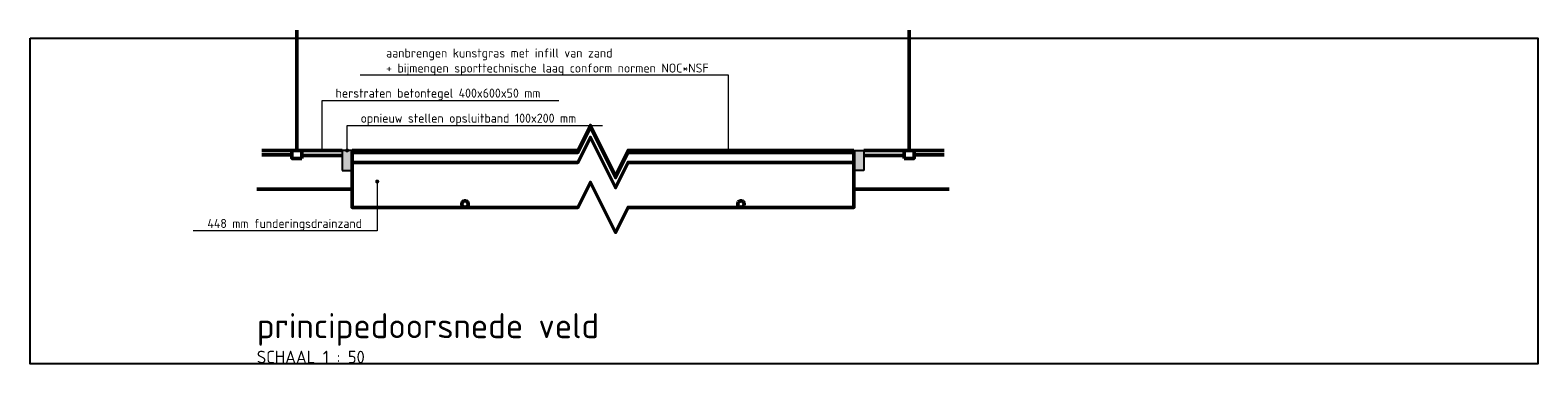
# Model space of a CAD drawing. Extents: x 102885 to 117860, y 477476 to 480770.
# Tile 2 of 7: x 103574.76 to 103589.78, y 477811.93 to 477815.26. Entities that reach past the tile are written whole.
import ezdxf
from ezdxf import colors
from ezdxf.entities.mleader import LeaderData, LeaderLine
from ezdxf.math import Vec2, Vec3

# ---------------------------------------------------------------- set-up
doc = ezdxf.new("R2010")
doc.units = 0
doc.header["$LTSCALE"] = 0.5
doc.linetypes.add('RI-DRAINAGE', pattern=[19.2, 6, -1.8, 1.8, -1.8, 2.4, -1.8, 1.8, -1.8])
for name, color, linetype, lineweight in [('N-WE-GR-SPORTVELD_KUNSTGRAS-GD', 90, 'Continuous', 50), ('N-WE-GW-GROND_ZAND_DRAINEERZAND-GD', 7, 'Continuous', 50), ('N-WE-IE-TERREINAFSCHEIDING_KUNSTMATIG_HEKWERK-GD', 20, 'IE-TERREINAFSCHEIDING-KUNSTMATIG', 50), ('N-WE-RI-DRAINAGE-GD', 90, 'RI-DRAINAGE', 50), ('N-WE-VH-KANTOPSLUITING_OPSLUITBAND-SD', 150, 'Continuous', 25), ('N-WE-VH-VERHARDING_TEGEL-GD', 252, 'Continuous', 50), ('N1-WE-VH-VERHARDING_FUNDERING-GD', 7, 'Continuous', 50), ('X-XX-AL-T18', 10, 'Continuous', 18), ('X-XX-AL-VERWIJZING-S', 7, 'Continuous', 25), ('X1-XX-AL-T18', 10, 'Continuous', 18)]:
    doc.layers.add(name, color=color, linetype=linetype, lineweight=lineweight)
doc.layers.add('X-XX-AL-HULPLIJN-GD', color=7, linetype='Continuous', lineweight=25, plot=False)
doc.styles.add('NLCS-ISO', font='NLCS-ISO.ttf')
doc.styles.add('NLCS-ISO-M50-T18', font='NLCS-ISO.ttf', dxfattribs={"height": 0.09})
doc.linetypes.add('IE-TERREINAFSCHEIDING-KUNSTMATIG', pattern='A,4,[82,NLCS.shx,S=0.75,R=90,X=0,Y=0],4,-2', length=10)

# ---------------------------------------------------------------- blocks, each defined once
blk = doc.blocks.new('N-SVH-KANTOPSLUITING_OPSLUITBAND_100X200-D')
blk.add_hatch(color=8).paths.add_polyline_path([(-0.1, -0.2), (0, -0.2), (0, 0), (-0.1, 0)])
at = {"flags": 128}
blk.add_lwpolyline([(-0.1, -0.2), (0, -0.2), (0, 0), (-0.1, 0)], close=True, dxfattribs=at)
blk = doc.blocks.new('_Dot')
at = {"color": 0, "linetype": 'ByBlock', "lineweight": -2}
blk.add_line((-0.5, 0), (-1, 0), dxfattribs=at)
at = {"color": 0, "linetype": 'ByBlock', "const_width": 0.5}
blk.add_lwpolyline([(-0.25, 0, 1), (0.25, 0, 1)], format="xyb", close=True, dxfattribs=at)
blk = doc.blocks.new('SAL-VERWIJZING_ONDERSCHRIFT-SO')
at = {"linetype": 'Continuous', "style": 'NLCS-ISO'}
blk.add_text('SCHAAL 1 :', height=2.5, dxfattribs=at).set_placement((0, -3.75))
at = {"style": 'NLCS-ISO'}
for tag, p, height in [('OMSCHRIJVING', (0, 1.25), 5), ('SCHAAL', (18.15, -3.75), 2.5)]:
    blk.add_attdef(tag, p, '', height=height, dxfattribs=at)

msp = doc.modelspace()

# ---------------------------------------------------------------- linework, layer by layer
at = {"layer": 'N-WE-GR-SPORTVELD_KUNSTGRAS-GD', "flags": 128}
msp.add_lwpolyline([(103577.968, 477814.059), (103580.218, 477814.059), (103580.343, 477814.309), (103580.593, 477813.809), (103580.718, 477814.059), (103582.968, 477814.059)], dxfattribs=at)
at = {"layer": 'N-WE-GW-GROND_ZAND_DRAINEERZAND-GD', "flags": 128}
msp.add_lwpolyline([(103580.718, 477813.939), (103580.593, 477813.689), (103580.343, 477814.189), (103580.218, 477813.939), (103577.968, 477813.939), (103577.968, 477813.491), (103580.218, 477813.491), (103580.343, 477813.741), (103580.593, 477813.241), (103580.718, 477813.491), (103582.968, 477813.491), (103582.968, 477813.939)], close=True, dxfattribs=at)
for points in [[(103577.018, 477813.674), (103577.968, 477813.674)], [(103582.968, 477813.674), (103583.918, 477813.674)]]:
    msp.add_lwpolyline(points, dxfattribs=at)
at = {"layer": 'N-WE-IE-TERREINAFSCHEIDING_KUNSTMATIG_HEKWERK-GD', "flags": 128}
for points in [[(103577.418, 477814.059), (103577.418, 477815.259)], [(103583.518, 477814.059), (103583.518, 477815.259)]]:
    msp.add_lwpolyline(points, dxfattribs=at)
at = {"layer": 'N-WE-RI-DRAINAGE-GD'}
for centre in [(103579.093, 477813.524), (103581.843, 477813.524)]:
    msp.add_circle(centre, 0.0325, dxfattribs=at)
at = {"layer": 'N-WE-VH-VERHARDING_TEGEL-GD', "flags": 128}
for points in [[(103577.368, 477814.059), (103577.068, 477814.059)], [(103577.368, 477814.014), (103577.068, 477814.014)], [(103577.868, 477814.059), (103577.468, 477814.059)], [(103577.868, 477814.009), (103577.468, 477814.009)], [(103583.068, 477814.059), (103583.468, 477814.059)], [(103583.068, 477814.009), (103583.468, 477814.009)], [(103583.568, 477814.059), (103583.868, 477814.059)], [(103583.568, 477814.014), (103583.868, 477814.014)]]:
    msp.add_lwpolyline(points, dxfattribs=at)
for points in [[(103577.468, 477813.979), (103577.368, 477813.979), (103577.368, 477814.059), (103577.468, 477814.059)], [(103583.468, 477813.979), (103583.568, 477813.979), (103583.568, 477814.059), (103583.468, 477814.059)]]:
    msp.add_lwpolyline(points, close=True, dxfattribs=at)
at = {"layer": 'N1-WE-VH-VERHARDING_FUNDERING-GD', "flags": 128}
msp.add_lwpolyline([(103577.968, 477813.939), (103577.968, 477814.039), (103580.218, 477814.039), (103580.343, 477814.289), (103580.593, 477813.789), (103580.718, 477814.039), (103582.968, 477814.039), (103582.968, 477813.939), (103580.718, 477813.939), (103580.593, 477813.689), (103580.343, 477814.189), (103580.218, 477813.939), (103577.968, 477813.939)], dxfattribs=at)
at = {"layer": 'X-XX-AL-HULPLIJN-GD'}
msp.add_lwpolyline([(103574.759, 477815.18), (103589.784, 477815.18), (103589.784, 477811.93), (103574.759, 477811.93)], close=True, dxfattribs=at)

# ---------------------------------------------------------------- block references
at = {"layer": 'N-WE-VH-KANTOPSLUITING_OPSLUITBAND-SD'}
msp.add_blockref('N-SVH-KANTOPSLUITING_OPSLUITBAND_100X200-D', (103577.968, 477814.059), dxfattribs=at)
at = {"layer": 'N-WE-VH-KANTOPSLUITING_OPSLUITBAND-SD', "xscale": -1}
msp.add_blockref('N-SVH-KANTOPSLUITING_OPSLUITBAND_100X200-D', (103582.968, 477814.059), dxfattribs=at)
at = {"layer": 'X-XX-AL-VERWIJZING-S', "xscale": 0.05, "yscale": 0.05, "zscale": 0.05}
msp.add_blockref('SAL-VERWIJZING_ONDERSCHRIFT-SO', (103577.018, 477812.124), dxfattribs=at).add_auto_attribs({'OMSCHRIJVING': 'principedoorsnede veld', 'SCHAAL': '50'})

# ---------------------------------------------------------------- leaders
at = {"layer": 'X-XX-AL-T18'}
ml = msp.add_multileader_mtext('Standard', dxfattribs=at)
ml.set_content('herstraten betontegel 400x600x50 mm', color=256, style='NLCS-ISO-M50-T18')
ml.set_leader_properties(color=256, linetype='ByLayer', lineweight=-1)
ml.set_arrow_properties(name='DOT')
ml.build(insert=Vec2(0, 0))
ml.multileader.update_dxf_attribs({"text_left_attachment_type": 5, "text_right_attachment_type": 5, "dogleg_length": 0.09, "arrow_head_size": 0.04})
ctx = ml.context
ctx.base_point, ctx.char_height, ctx.arrow_head_size, ctx.landing_gap_size, ctx.plane_origin = Vec3(103577.758, 477814.559), 0.09, 0.04, 0.045, Vec3(103577.668, 477814.059)
ctx.left_attachment, ctx.right_attachment = 5, 5
notes = []
notes.append((ctx, [(0, (1, 1, 0), (103577.668, 477814.559), (1, 0), 0.09, [(0, [(103577.668, 477814.059)], 0, [])])]))
ctx.mtext.insert, ctx.mtext.flow_direction = Vec3(103577.803, 477814.676), 5
ml = msp.add_multileader_mtext('Standard', dxfattribs=at)
ml.set_content('opnieuw stellen opsluitband 100x200 mm', color=256, style='NLCS-ISO-M50-T18')
ml.set_leader_properties(color=256, linetype='ByLayer', lineweight=-1)
ml.set_arrow_properties(name='DOT')
ml.build(insert=Vec2(0, 0))
ml.multileader.update_dxf_attribs({"text_left_attachment_type": 5, "text_right_attachment_type": 5, "dogleg_length": 0.09, "arrow_head_size": 0.04})
ctx = ml.context
ctx.base_point, ctx.char_height, ctx.arrow_head_size, ctx.landing_gap_size, ctx.plane_origin = Vec3(103578.008, 477814.309), 0.09, 0.04, 0.045, Vec3(103577.918, 477814.059)
ctx.left_attachment, ctx.right_attachment = 5, 5
notes.append((ctx, [(0, (1, 1, 0), (103577.918, 477814.309), (1, 0), 0.09, [(0, [(103577.918, 477814.059)], 0, [])])]))
ctx.mtext.insert, ctx.mtext.flow_direction = Vec3(103578.053, 477814.426), 5
ml = msp.add_multileader_mtext('Standard', dxfattribs=at)
ml.set_content('448 mm funderingsdrainzand', color=256, style='NLCS-ISO-M50-T18')
ml.set_leader_properties(color=256, linetype='ByLayer', lineweight=-1)
ml.set_arrow_properties(name='DOT')
ml.build(insert=Vec2(0, 0))
ml.multileader.update_dxf_attribs({"text_left_attachment_type": 5, "text_right_attachment_type": 5, "dogleg_length": 0.09, "arrow_head_size": 0.04})
ctx = ml.context
ctx.base_point, ctx.char_height, ctx.arrow_head_size, ctx.landing_gap_size, ctx.plane_origin = Vec3(103576.481, 477813.259), 0.09, 0.04, 0.045, Vec3(103578.218, 477814.059)
ctx.left_attachment, ctx.right_attachment = 5, 5
notes.append((ctx, [(0, (1, 1, 0), (103578.218, 477813.259), (-1, 0), 0.09, [(0, [(103578.218, 477813.749)], 0, [])])]))
ctx.mtext.insert, ctx.mtext.flow_direction = Vec3(103576.526, 477813.376), 5
at = {"layer": 'X1-XX-AL-T18'}
ml = msp.add_multileader_mtext('Standard', dxfattribs=at)
ml.set_content('aanbrengen kunstgras met infill van zand\\P+ bijmengen sporttechnische laag conform normen NOC*NSF', color=256, style='NLCS-ISO-M50-T18')
ml.set_leader_properties(color=256, linetype='ByLayer', lineweight=-1)
ml.set_arrow_properties(name='DOT')
ml.build(insert=Vec2(0, 0))
ml.multileader.update_dxf_attribs({"text_left_attachment_type": 5, "text_right_attachment_type": 5, "dogleg_length": 0.09, "arrow_head_size": 0.04})
ctx = ml.context
ctx.base_point, ctx.char_height, ctx.arrow_head_size, ctx.landing_gap_size, ctx.plane_origin = Vec3(103578.262, 477814.809), 0.09, 0.04, 0.045, Vec3(103581.718, 477814.059)
ctx.left_attachment, ctx.right_attachment = 5, 5
notes.append((ctx, [(0, (1, 1, 0), (103581.718, 477814.809), (-1, 0), 0.09, [(0, [(103581.718, 477814.059)], 0, [])])]))
ctx.mtext.insert, ctx.mtext.flow_direction = Vec3(103578.307, 477815.076), 5
for ctx, leaders in notes:
    for number, flags, end, landing, length, lines in leaders:
        leader = LeaderData()
        leader.index, (leader.has_last_leader_line, leader.has_dogleg_vector, leader.attachment_direction) = number, flags
        leader.last_leader_point, leader.dogleg_vector, leader.dogleg_length = Vec3(end), Vec3(landing), length
        for number, points, colour, breaks in lines:
            line = LeaderLine()
            line.index, line.vertices, line.color, line.breaks = number, Vec3.list(points), colors.encode_raw_color(colour), breaks
            leader.lines.append(line)
        ctx.leaders.append(leader)

doc.saveas('drawing.dxf')
